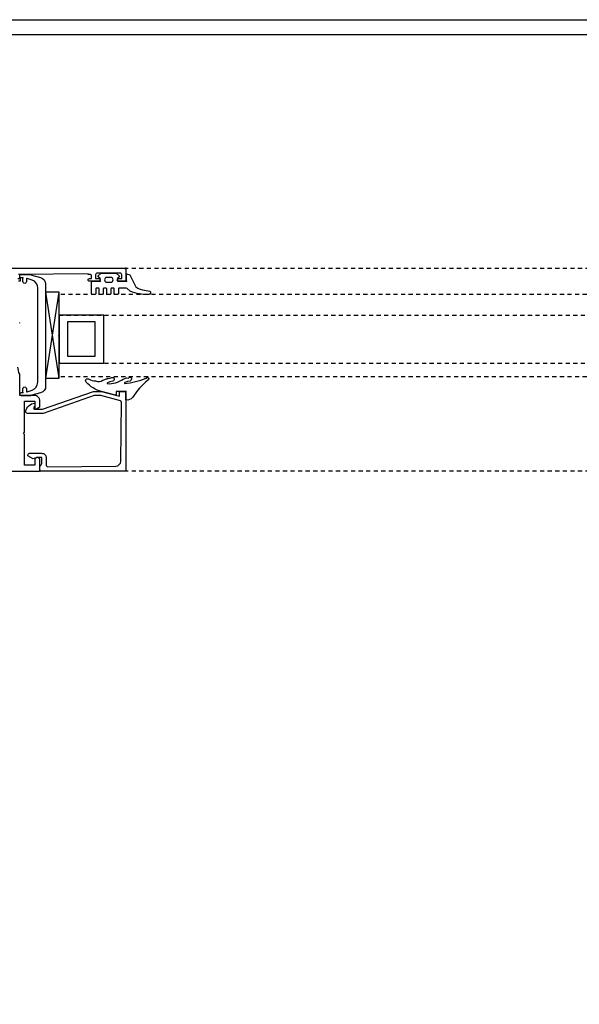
# Model space of a CAD drawing. Header units: millimetres. Extents: x 69081 to 158617, y -37521 to -9534.
# Tile 151 of 256: x 113729 to 113745, y -20404 to -20376. Entities that reach past the tile are written whole.
import ezdxf

# ---------------------------------------------------------------- set-up
doc = ezdxf.new("R2010")
doc.units = ezdxf.units.MM
doc.linetypes.add('KRE-SR', pattern=[0.2, 0.12, -0.08])
for name, color, linetype in [('A-SCI', 7, 'Continuous'), ('BA_drz', 7, 'Continuous'), ('RI-PROFILE', 8, 'Continuous')]:
    doc.layers.add(name, color=color, linetype=linetype)

# ---------------------------------------------------------------- blocks, each defined once
blk = doc.blocks.new('PDKŁ')
for p, q in [((3.91, 12.5), (0.01, -12.5)), ((0.01, 12.5), (3.91, -12.5))]:
    blk.add_line(p, q)
blk.add_lwpolyline([(3.91, 12.5), (3.91, -12.5), (0, -12.5), (0, 12.5), (3.91, 12.5)])
blk = doc.blocks.new('d 90+45')
at = {"layer": 'RI-PROFILE', "linetype": 'KRE-SR'}
for p, q in [((31291.053, -30781.103), (31325.053, -30781.103)), ((31325.053, -30787.004), (31291.053, -30787.004))]:
    blk.add_line(p, q, dxfattribs=at)
at = {"layer": 'RI-PROFILE'}
for points in [[(31280.953, -30781.103), (31291.053, -30781.103, -0.414214), (31291.103, -30781.153), (31291.103, -30781.434, -0.414214), (31291.053, -30781.484), (31290.894, -30781.484, -0.99805), (31290.893, -30781.404), (31290.983, -30781.404), (31290.983, -30781.293, 0.414214), (31290.933, -30781.243), (31290.273, -30781.243, 0.414214), (31290.223, -30781.293), (31290.223, -30781.403), (31290.223, -30781.404), (31290.313, -30781.404, -0.998176), (31290.313, -30781.484), (31290.043, -30781.484, -1.000716), (31290.043, -30781.404), (31290.103, -30781.404), (31290.103, -30781.334, 0.414214), (31290.053, -30781.284), (31290.003, -30781.284), (31290.003, -30781.269), (31287.983, -30781.283, 0.412055)], [(31287.963, -30781.404), (31288.023, -30781.404), (31288.023, -30781.484), (31287.983, -30781.484, -0.43156)], [(31288.01, -30782.683, -0.250573), (31288.011, -30782.702, 0.103677)], [(31290.667, -30781.513, 0.855905), (31290.667, -30781.368), (31290.549, -30781.368, 0.885646), (31290.549, -30781.513), (31290.667, -30781.513)], [(31283.553, -30787.004), (31288.553, -30787.004, 0.414214), (31288.603, -30786.954), (31288.603, -30786.645), (31288.535, -30786.606, 0.199244), (31288.52, -30786.604), (31288.453, -30786.622), (31288.453, -30786.824), (31288.153, -30786.824), (31288.153, -30785.934), (31288.123, -30785.904), (31288.153, -30785.874), (31288.153, -30784.964), (31288.453, -30784.964), (31288.453, -30785.184, 0.577388), (31288.483, -30785.201), (31288.603, -30785.132), (31288.603, -30784.966, 0.414214), (31288.441, -30784.804), (31288.013, -30784.804), (31288.013, -30784.18, -0.106121), (31287.963, -30783.976, -0.205169)]]:
    blk.add_lwpolyline(points, format="xyb", dxfattribs=at)
for points in [[(31288.234, -30781.397, 0.638068), (31288.208, -30781.416), (31288.208, -30781.489, -1.146176), (31288.108, -30781.489), (31288.108, -30781.379), (31288.063, -30781.379), (31288.018, -30781.379), (31288.018, -30781.334), (31288.018, -30781.289), (31288.063, -30781.288), (31288.296, -30781.288), (31288.331, -30781.288), (31288.364, -30781.3), (31288.621, -30781.371, -0.351665), (31288.768, -30781.563), (31288.768, -30784.534, -0.362129), (31288.621, -30784.727), (31288.364, -30784.798), (31288.331, -30784.81), (31288.296, -30784.81), (31288.063, -30784.81, -0.99031), (31288.063, -30784.719), (31288.108, -30784.719), (31288.108, -30784.609, -1.11146), (31288.208, -30784.609), (31288.208, -30784.682, 0.655905), (31288.234, -30784.701), (31288.374, -30784.65, 0.31307), (31288.538, -30784.415), (31288.538, -30781.683, 0.342952), (31288.374, -30781.448)], [(31291.089, -30781.683), (31290.905, -30781.683, 0.414214), (31290.885, -30781.703), (31290.885, -30781.843, -0.414214), (31290.865, -30781.863), (31290.785, -30781.863, -0.414214), (31290.765, -30781.843), (31290.765, -30781.703, 0.414214), (31290.745, -30781.683), (31290.685, -30781.683, 0.414214), (31290.665, -30781.703), (31290.665, -30781.843, -0.414214), (31290.645, -30781.863), (31290.565, -30781.863, -0.414214), (31290.545, -30781.843), (31290.545, -30781.703, 0.414214), (31290.525, -30781.683), (31290.465, -30781.683, 0.414214), (31290.445, -30781.703), (31290.445, -30781.843, -0.414208), (31290.425, -30781.863), (31290.345, -30781.863, -0.414219), (31290.325, -30781.843), (31290.325, -30781.703, 0.414214), (31290.305, -30781.683), (31290.245, -30781.683, 0.414214), (31290.225, -30781.703), (31290.225, -30781.843, -0.413901), (31290.205, -30781.863), (31290.125, -30781.864, -0.410424), (31290.105, -30781.844), (31290.105, -30781.483), (31290.354, -30781.483), (31290.354, -30781.483), (31290.354, -30781.395), (31290.303, -30781.366, -0.392584), (31290.297, -30781.329), (31290.382, -30781.243), (31290.824, -30781.243), (31290.908, -30781.327, -0.342583), (31290.907, -30781.359), (31290.855, -30781.394), (31290.855, -30781.483), (31291.125, -30781.483), (31291.125, -30781.263), (31291.219, -30781.292), (31291.393, -30781.64, 0.146205), (31291.52, -30781.714), (31291.59, -30781.732), (31291.751, -30781.765), (31291.807, -30781.773, -0.694648), (31291.773, -30781.863), (31291.613, -30781.863), (31291.501, -30781.851, -0.091297), (31291.23, -30781.77), (31291.137, -30781.695, 0.148233)], [(31290.591, -30784.305), (31290.679, -30784.292, -1), (31290.75, -30784.359, -0.221584), (31290.721, -30784.386), (31290.631, -30784.408), (31290.565, -30784.432), (31290.556, -30784.442), (31290.558, -30784.459, 0.175319), (31291.022, -30784.325), (31291.131, -30784.293), (31291.182, -30784.296, -1), (31291.26, -30784.346, -0.317302), (31291.226, -30784.386), (31291.151, -30784.396), (31291.073, -30784.426), (31291.06, -30784.431), (31291.06, -30784.444), (31291.059, -30784.457, 0.074745), (31291.696, -30784.295, -1), (31291.758, -30784.344, -0.20561), (31291.741, -30784.361, 0.095737), (31291.298, -30784.863, -0.250819), (31291.103, -30784.934), (31291.103, -30784.684), (31290.869, -30784.684), (31290.823, -30784.684), (31290.823, -30784.794), (31290.759, -30784.78), (31290.391, -30784.691, -0.13918), (31289.947, -30784.416, -0.962884), (31290.032, -30784.332, 0.084626), (31290.222, -30784.378, 0.323058), (31290.436, -30784.354), (31290.488, -30784.335), (31290.505, -30784.328, -0.058863)], [(31290.973, -30785.002, 0.287858), (31290.946, -30784.957), (31290.375, -30784.804), (31290.177, -30784.804), (31288.697, -30785.324), (31288.238, -30785.324, -0.459407), (31288.187, -30785.263, -0.329042), (31288.453, -30785.025), (31288.453, -30785.1, -0.256151), (31288.436, -30785.137), (31288.426, -30785.146, 0.632112), (31288.453, -30785.204), (31288.677, -30785.204), (31290.157, -30784.684), (31290.391, -30784.684), (31290.621, -30784.745), (31290.913, -30784.824), (31290.913, -30784.684), (31291.053, -30784.684, -0.418945), (31291.103, -30784.734), (31291.103, -30786.954, -0.414214), (31291.053, -30787.004), (31288.653, -30787.004, -0.414214), (31288.603, -30786.954), (31288.603, -30786.874, -0.287257), (31288.618, -30786.839), (31288.639, -30786.818, 0.267249), (31288.653, -30786.783), (31288.653, -30786.604), (31288.503, -30786.604), (31288.503, -30786.617), (31288.403, -30786.649), (31288.253, -30786.562), (31288.253, -30786.534), (31288.253, -30786.532), (31288.253, -30786.531, -0.454319), (31288.303, -30786.484), (31288.653, -30786.484, -0.462511), (31288.783, -30786.614), (31288.784, -30786.823, 0.416568), (31288.834, -30786.873), (31290.807, -30786.857, 0.405463), (31290.955, -30786.709)]]:
    blk.add_lwpolyline(points, format="xyb", close=True, dxfattribs=at)
at = {"layer": 'RI-PROFILE', "linetype": 'KRE-SR'}
for points in [[(31289.158, -30782.463), (31326.949, -30782.463), (31326.949, -30781.863), (31289.158, -30781.863)], [(31289.158, -30783.863), (31326.949, -30783.863), (31326.949, -30784.263), (31289.158, -30784.263)]]:
    blk.add_lwpolyline(points, dxfattribs=at)
at = {"layer": 'RI-PROFILE'}
for points in [[(31290.458, -30783.863), (31290.458, -30782.463), (31289.158, -30782.463), (31289.158, -30783.863)], [(31289.408, -30782.663), (31289.408, -30783.663), (31290.208, -30783.663), (31290.208, -30782.663)]]:
    blk.add_lwpolyline(points, close=True, dxfattribs=at)
at = {"layer": 'RI-PROFILE', "linetype": 'KRE-SR'}
blk.add_arc((31284.094, -30783.485), 48.538, 265.6292, 355.8431, dxfattribs=at)
at = {"layer": 'RI-PROFILE'}
for p in [(31288.018, -30781.289), (31290.603, -30781.243), (31291.103, -30781.103), (31288.108, -30781.379), (31290.354, -30781.483), (31291.103, -30781.484), (31291.125, -30781.483), (31289.154, -30781.866), (31289.154, -30783.066), (31289.154, -30784.266), (31288.108, -30784.719), (31291.103, -30784.684), (31291.103, -30784.684), (31288.603, -30787.004), (31288.603, -30787.004)]:
    blk.add_point(p, dxfattribs=at)
at = {"layer": 'RI-PROFILE', "xscale": -0.09999999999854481, "yscale": 0.09999999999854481, "zscale": 0.09999999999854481, "rotation": 180}
blk.add_blockref('PDKŁ', (31288.768, -30783.049), dxfattribs=at)

msp = doc.modelspace()

# ---------------------------------------------------------------- linework, layer by layer
msp.add_lwpolyline([(111556.6836, -18844.1938), (111703.244, -18807.7598), (111981.0586, -20011.1069), (112126.2397, -19977.5892), (112217.3915, -20376.0176), (113845.1415, -20376.0176), (113845.1415, -18660.5941), (113996.1415, -18660.5941), (113996.1415, -20536.5941), (111947.4049, -20536.5941), (111556.4636, -18843.6979)])
at = {"layer": 'A-SCI', "color": 4}
msp.add_lwpolyline([(113821.1415, -20313.5941), (113821.1415, -20351.5941), (113179.6415, -20351.5941), (113179.6415, -20375.5941), (113845.1415, -20375.5941), (113845.1415, -20313.5941)], dxfattribs=at)

# ---------------------------------------------------------------- block references
at = {"layer": 'BA_drz'}
msp.add_blockref('d 90+45', (82440.6584, 10398.2881), dxfattribs=at)

doc.saveas('drawing.dxf')
